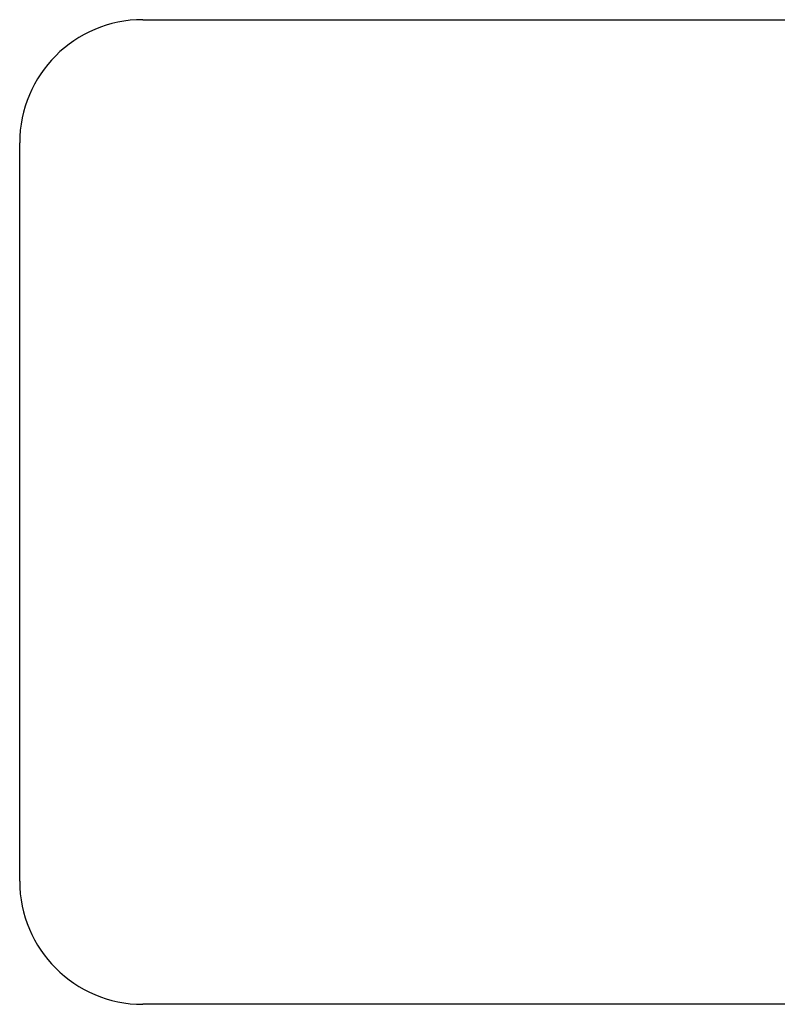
# Model space of a CAD drawing. Header units: inches. Extents: x 17 to 428, y 46 to 203.
# Tile 6 of 114: x 151.14 to 152.68, y 131.27 to 133.27. Entities that reach past the tile are written whole.
import ezdxf

# ---------------------------------------------------------------- set-up
doc = ezdxf.new("R2010")
doc.units = ezdxf.units.IN
doc.header["$MEASUREMENT"] = 0
doc.layers.add('Visible Edges(ANSI)', color=7, linetype='Continuous', lineweight=25)

msp = doc.modelspace()

# ---------------------------------------------------------------- linework, layer by layer
at = {"layer": 'Visible Edges(ANSI)'}
for p, q in [((151.3914, 133.2727), (154.3914, 133.2727)), ((151.1414, 131.5227), (151.1414, 133.0227)), ((154.3914, 131.2727), (151.3914, 131.2727))]:
    msp.add_line(p, q, dxfattribs=at)
for centre, start, end in [((151.3914, 133.0227), 90, 180), ((151.3914, 131.5227), 180, 270)]:
    msp.add_arc(centre, 0.25, start, end, dxfattribs=at)

doc.saveas('drawing.dxf')
